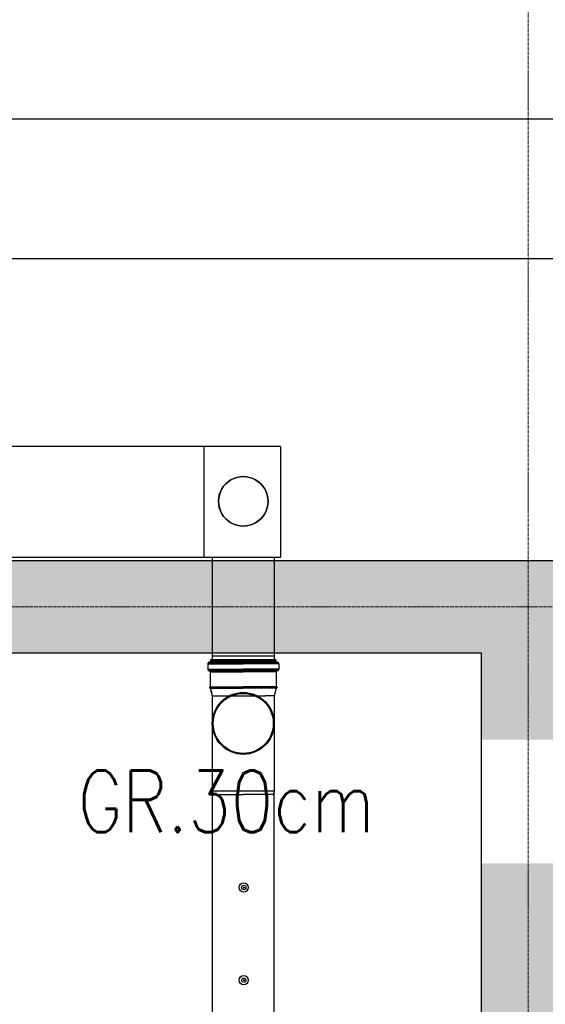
# Model space of a CAD drawing. Header units: millimetres. Extents: x -374129 to 1163271, y -112652 to 695637.
# Tile 89 of 256: x 36498 to 38196, y -35126 to -31942. Entities that reach past the tile are written whole.
import ezdxf
from ezdxf import colors
from ezdxf.entities.mleader import LeaderData, LeaderLine
from ezdxf.math import Vec2, Vec3

# ---------------------------------------------------------------- set-up
doc = ezdxf.new("R2010")
doc.units = ezdxf.units.MM
doc.linetypes.add('ACAD_ISO04W100', pattern=[30, 24, -3, 0, -3])
for name, color, linetype in [('KRT_kreskowanie', 252, 'Continuous'), ('KRT_opisy', 146, 'Continuous'), ('KRT_sciany', 2, 'Continuous'), ('KRT_technologia', 30, 'Continuous')]:
    doc.layers.add(name, color=color, linetype=linetype)
doc.layers.add('KRT_osie', color=55, linetype='ACAD_ISO04W100', lineweight=18)
doc.styles.add('WYMIAR', font='romans.shx', dxfattribs={"width": 0.8})

# ---------------------------------------------------------------- blocks, each defined once
blk = doc.blocks.new('IS_KAO_trójnik_200_góra')
at = {"layer": 'KRT_technologia', "linetype": 'Continuous', "transparency": 33554687}
for p, q in [((34910.88, 13526.05), (34909.2, 13526.05)), ((34909.2, 13526.05), (34909.2, 13514.58)), ((34910.88, 13526.05), (34910.88, 13514.58)), ((34869.72, 13524.58), (34868.63, 13524.29)), ((34868.63, 13524.29), (34868.63, 13514.58)), ((34897.28, 13524.58), (34869.72, 13524.58)), ((34869.72, 13504.58), (34869.72, 13524.58)), ((34900.61, 13524.58), (34897.28, 13524.58)), ((34903.02, 13525.22), (34900.61, 13524.58)), ((34900.61, 13524.58), (34900.61, 13507.41)), ((34903.02, 13525.22), (34901.38, 13524.78)), ((34903.05, 13525.07), (34903.05, 13514.58)), ((34903.07, 13525.27), (34903.12, 13525.45)), ((34903.14, 13525.32), (34903.14, 13514.58)), ((34903.29, 13525.51), (34903.19, 13525.51)), ((34903.34, 13525.32), (34903.34, 13514.58)), ((34903.41, 13525.29), (34903.36, 13525.45)), ((34903.43, 13525.08), (34903.43, 13514.58)), ((34908.29, 13525.23), (34903.48, 13525.23)), ((34908.29, 13525.23), (34908.29, 13514.58)), ((34908.54, 13525.16), (34908.54, 13514.58)), ((34908.83, 13525.74), (34908.83, 13514.58)), ((34911.25, 13525.74), (34911.25, 13514.58)), ((34911.43, 13525.55), (34911.43, 13525.47)), ((34911.55, 13525.07), (34911.55, 13514.58)), ((34912.15, 13525.14), (34911.79, 13525.14)), ((34911.79, 13525.14), (34911.79, 13514.58)), ((34912.15, 13525.07), (34912.15, 13514.58)), ((34912.22, 13514.58), (34912.22, 13525.07)), ((34868.63, 13504.87), (34868.63, 13514.58)), ((34903.05, 13504.09), (34903.05, 13514.58)), ((34903.14, 13503.84), (34903.14, 13514.58)), ((34903.34, 13503.84), (34903.34, 13514.58)), ((34903.43, 13504.08), (34903.43, 13514.58)), ((34908.29, 13503.92), (34908.29, 13514.58)), ((34908.54, 13504), (34908.54, 13514.58)), ((34908.83, 13503.42), (34908.83, 13514.58)), ((34909.2, 13503.11), (34909.2, 13514.58)), ((34910.88, 13503.11), (34910.88, 13514.58)), ((34911.25, 13503.42), (34911.25, 13514.58)), ((34911.55, 13504.09), (34911.55, 13514.58)), ((34911.79, 13504.01), (34911.79, 13514.58)), ((34912.15, 13504.09), (34912.15, 13514.58)), ((34912.22, 13514.58), (34912.22, 13504.09)), ((34900.61, 13504.58), (34900.61, 13507.41)), ((34869.72, 13504.58), (34868.63, 13504.87)), ((34897.28, 13504.58), (34869.72, 13504.58)), ((34900.61, 13504.58), (34897.28, 13504.58)), ((34903.02, 13503.93), (34900.61, 13504.58)), ((34903.07, 13503.88), (34903.12, 13503.7)), ((34903.29, 13503.65), (34903.19, 13503.65)), ((34903.41, 13503.87), (34903.36, 13503.7)), ((34908.29, 13503.92), (34903.48, 13503.92)), ((34911.43, 13503.6), (34911.43, 13503.68)), ((34912.15, 13504.01), (34911.79, 13504.01)), ((34910.88, 13503.11), (34909.2, 13503.11))]:
    blk.add_line(p, q, dxfattribs=at)
at = {"layer": 'KRT_technologia'}
for radius in [10, 9.7]:
    blk.add_circle((34891.65, 13514.58), radius, dxfattribs=at)
at = {"layer": 'KRT_technologia', "linetype": 'Continuous', "transparency": 33554687}
for centre, radius, start, end in [((34909.2, 13525.51), 0.545, 90, 174.2608), ((34910.88, 13525.51), 0.545, 5, 90), ((34903, 13525.29), 0.0727, 285, 345), ((34903.19, 13525.43), 0.0727, 90, 165), ((34903.29, 13525.43), 0.0727, 15, 90), ((34903.48, 13525.31), 0.0727, 195, 270), ((34908.29, 13525.6), 0.364, 270, 354.2608), ((34911.79, 13525.51), 0.364, 185, 270), ((34912.15, 13525.07), 0.0727, 0, 90), ((34903, 13503.86), 0.0727, 15, 75), ((34903.19, 13503.72), 0.0727, 195, 270), ((34903.29, 13503.72), 0.0727, 270, 345), ((34903.48, 13503.85), 0.0727, 90, 165), ((34908.29, 13503.56), 0.364, 5.7392, 90), ((34909.2, 13503.65), 0.545, 185.7392, 270), ((34910.88, 13503.65), 0.545, 270, 355), ((34911.79, 13503.65), 0.364, 90, 175), ((34912.15, 13504.09), 0.0727, 270, 0)]:
    blk.add_arc(centre, radius, start, end, dxfattribs=at)
blk = doc.blocks.new('sys napowietrzania')
at = {"layer": 'KRT_technologia', "linetype": 'ByBlock', "lineweight": -2, "extrusion": (-1.22465e-16, -2.46519e-32, -1)}
for p, q in [((41937.69, -176.76, 904.27), (36431.69, -176.76, 904.27)), ((36431.69, -626.76, 904.27), (41937.69, -626.76, 904.27))]:
    blk.add_line(p, q, dxfattribs=at)
at = {"layer": 'KRT_technologia', "linetype": 'ByBlock', "lineweight": -2}
for p, q in [((38359.9, -1234.26, -2050), (36666.17, -1234.26, -2050)), ((36134.98, -1592.96, -2261.25), (38361.59, -1592.96, -2314.86)), ((38139.98, -1911.66, -3395.12), (38339.98, -1911.66, -3395.12))]:
    blk.add_line(p, q, dxfattribs=at)
at = {"layer": 'KRT_technologia', "linetype": 'Continuous', "lineweight": -2, "extrusion": (3.06162e-16, -1, 1.04899e-15)}
blk.add_line((38113.2, -1592.96, -1785.14), (38113.2, -1234.26, -1785.14), dxfattribs=at)
at = {"layer": 'KRT_technologia', "linetype": 'ByBlock', "lineweight": -2, "extrusion": (1.22465e-16, -2.46519e-32, -1)}
blk.add_line((38359.9, -1234.26, -2050), (38359.9, -1592.96, -2050), dxfattribs=at)
at = {"layer": 'KRT_technologia'}
for p, q in [((38139.9, -1592.96, -3813.29), (38139.98, -1924.16, -4802.42)), ((38339.9, -1592.96, -3813.29), (38339.9, -1924.16, -4740.24))]:
    blk.add_line(p, q, dxfattribs=at)
at = {"layer": 'KRT_technologia', "linetype": 'Continuous', "transparency": 33554687, "elevation": -3395.12}
blk.add_lwpolyline([(38339.98, -12485.01), (38339.98, -10582.71), (38339.98, -2349.21), (38139.98, -2349.21), (38139.98, -10582.71), (38139.98, -12485.01), (38239.98, -12485.01), (38339.98, -12485.01), (38336.81, -12495.38), (38239.98, -12495.38), (38143.14, -12495.38), (38139.98, -12485.01)], dxfattribs=at)
at = {"layer": 'KRT_technologia'}
for centre, radius in [((38241.32, -2660.34, -3395.12), 15), ((38241.32, -2660.34, -3395.12), 7), ((38241.32, -2660.34, -3395.12), 1.5), ((38241.32, -2960.34, -3395.12), 15), ((38241.32, -2960.34, -3395.12), 7), ((38241.32, -2960.34, -3395.12), 1.5)]:
    blk.add_circle(centre, radius, dxfattribs=at)
at = {"layer": 'KRT_technologia', "linetype": 'Continuous', "lineweight": -3}
for centre, major_axis in [((38239.9, -1411.89, -2732.5), (80, 0)), ((38239.9, -1411.89, -2050), (80, 0)), ((38239.9, -1411.89, -2732.5), (-80, 0)), ((38239.9, -1411.89, -2050), (-80, 0))]:
    blk.add_ellipse(centre, major_axis=major_axis, ratio=1, start_param=0, end_param=3.1415927, dxfattribs=at)
at = {"layer": 'KRT_technologia', "linetype": 'Continuous', "lineweight": -3, "extrusion": (-4.39993e-13, 1.46617e-13, -1)}
for major_axis in [(0, -80), (0, 80)]:
    blk.add_ellipse((38239.9, -1411.89, -3395.12), major_axis=major_axis, ratio=1, start_param=0, end_param=3.1415927, dxfattribs=at)
at = {"layer": 'KRT_technologia', "xscale": 10, "yscale": 10, "zscale": 10, "rotation": 90}
blk.add_blockref('IS_KAO_trójnik_200_góra', (173385.75, -351046.37, -3395.12), dxfattribs=at)

msp = doc.modelspace()

# ---------------------------------------------------------------- hatches: boundary and pattern name
at = {"layer": 'KRT_kreskowanie'}
h = msp.add_hatch(dxfattribs=at)
h.set_pattern_fill('ANSI33', color=256, scale=20, style=0)
h.set_pattern_definition([(45, (-1e-05, 3009.36), (-89.80256, 89.80256), []), (45, (89.8, 3009.36), (-89.80256, 89.80256), [63.5, -31.75])])
h.paths.add_polyline_path([(38290, -33690.64), (19090, -33690.64), (19090, -46990.64), (19390, -46990.64), (19390, -33990.64), (25390, -33990.64), (25390, -46990.64), (25690, -46990.64), (25690, -33990.64), (31690, -33990.64), (31690, -46990.64), (31990, -46990.64), (31990, -33990.64), (37990, -33990.64), (37990, -46990.64), (38290, -46990.64)])
h.paths.add_polyline_path([(51230, -33990.64), (57230, -33990.64), (57230, -46990.64), (57530, -46990.64), (57530, -33690.64), (38330, -33690.64), (38330, -46990.64), (38630, -46990.64), (38630, -33990.64), (44630, -33990.64), (44630, -46990.64), (44930, -46990.64), (44930, -33990.64), (50930, -33990.64), (50930, -46990.64), (51230, -46990.64)])
h.paths.add_polyline_path([(70470, -33690.64), (57570, -33690.64), (57570, -46990.64), (57870, -46990.64), (57870, -33990.64), (63870, -33990.64), (63870, -46990.64), (64170, -46990.64), (64170, -33990.64), (70170, -33990.64), (70170, -46990.64), (70470, -46990.64)])

# ---------------------------------------------------------------- linework, layer by layer
at = {"layer": 'KRT_osie', "ltscale": 0.5}
msp.add_line((-5554.82, -33840.64), (73659.31, -33840.64), dxfattribs=at)
at = {"layer": 'KRT_sciany'}
for p, q in [((19090, -33690.64), (38290, -33690.64)), ((37990, -33990.64), (31990, -33990.64))]:
    msp.add_line(p, q, dxfattribs=at)

# ---------------------------------------------------------------- next in the draw order: leaders
at = {"layer": 'KRT_opisy', "color": 1}
ml = msp.add_multileader_mtext('Standard', dxfattribs=at)
ml.set_content('{\\C2;POZ.2.2a ŚCIANA ŻELBETOWA  GR.30cm}', color=1, style='WYMIAR')
ml.set_leader_properties()
ml.build(insert=Vec2(0, 0))
ml.multileader.update_dxf_attribs({"text_right_attachment_type": 6, "dogleg_length": 0.36, "arrow_head_size": 200, "scale": 100})
ctx = ml.context
ctx.base_point, ctx.scale, ctx.char_height, ctx.arrow_head_size, ctx.landing_gap_size, ctx.plane_origin = Vec3(33323.63, -34469.6), 100, 200, 200, 9, Vec3(5802.66, -112771.57)
ctx.right_attachment = 6
notes = []
notes.append((ctx, [(0, (1, 1, 0), (33287.63, -34469.6), (1, 0), 36, [(1, [(32911.06, -33990.64)], 0, [])])]))
ctx.mtext.insert, ctx.mtext.width, ctx.mtext.defined_height, ctx.mtext.flow_direction = Vec3(33332.63, -34369.6), 4990.5383, 1534.23, 5
ctx.mtext.has_bg_fill, ctx.mtext.bg_color, ctx.mtext.bg_scale_factor, ctx.mtext.bg_transparency, ctx.mtext.use_window_bg_color = 1, -1027028792, 1.5, 0, 1
for ctx, leaders in notes:
    for number, flags, end, landing, length, lines in leaders:
        leader = LeaderData()
        leader.index, (leader.has_last_leader_line, leader.has_dogleg_vector, leader.attachment_direction) = number, flags
        leader.last_leader_point, leader.dogleg_vector, leader.dogleg_length = Vec3(end), Vec3(landing), length
        for number, points, colour, breaks in lines:
            line = LeaderLine()
            line.index, line.vertices, line.color, line.breaks = number, Vec3.list(points), colors.encode_raw_color(colour), breaks
            leader.lines.append(line)
        ctx.leaders.append(leader)

# ---------------------------------------------------------------- next in the draw order: linework, layer by layer
at = {"layer": 'KRT_osie', "ltscale": 0.5}
msp.add_line((38140, -27801.99), (38140, -48285.63), dxfattribs=at)
at = {"layer": 'KRT_sciany'}
msp.add_line((37990, -46990.64), (37990, -33990.64), dxfattribs=at)

# ---------------------------------------------------------------- next in the draw order: block references
msp.add_blockref('sys napowietrzania', (-1019.98, -32087.66, 3070))

# ---------------------------------------------------------------- next in the draw order: leaders
at = {"layer": 'KRT_opisy', "color": 1}
ml = msp.add_multileader_mtext('Standard', dxfattribs=at)
ml.set_content('\\C54;SZAFA AKPIA -DOKŁADNE WYMIARY W TRAKCIE DOBORU I ROZMIESZCZENIA ELEMENTÓW AUTOMATYKI PO UWZGLĘDNIENIU RZECZYWISTYCH POTRZEB MONTAŻOWYCH', style='WYMIAR')
ml.set_leader_properties(color=1)
ml.build(insert=Vec2(0, 0))
ml.multileader.update_dxf_attribs({"text_right_attachment_type": 6, "dogleg_length": 0.36, "arrow_head_size": 200, "scale": 100})
ctx = ml.context
ctx.base_point, ctx.scale, ctx.char_height, ctx.arrow_head_size, ctx.landing_gap_size, ctx.plane_origin = Vec3(32699.33, -27661.99), 100, 200, 200, 9, Vec3(4731.61, -111551.57)
ctx.right_attachment = 6
notes = []
notes.append((ctx, [(0, (1, 1, 0), (32663.33, -27661.99), (1, 0), 36, [(1, [(31840, -32770.64)], 0, [])])]))
ctx.mtext.insert, ctx.mtext.width, ctx.mtext.defined_height, ctx.mtext.flow_direction = Vec3(32708.33, -27561.99), 5517.2638, 1534.23, 5
ctx.mtext.has_bg_fill, ctx.mtext.bg_color, ctx.mtext.bg_scale_factor, ctx.mtext.bg_transparency, ctx.mtext.use_window_bg_color = 1, -1027028792, 1.5, 0, 1
for ctx, leaders in notes:
    for number, flags, end, landing, length, lines in leaders:
        leader = LeaderData()
        leader.index, (leader.has_last_leader_line, leader.has_dogleg_vector, leader.attachment_direction) = number, flags
        leader.last_leader_point, leader.dogleg_vector, leader.dogleg_length = Vec3(end), Vec3(landing), length
        for number, points, colour, breaks in lines:
            line = LeaderLine()
            line.index, line.vertices, line.color, line.breaks = number, Vec3.list(points), colors.encode_raw_color(colour), breaks
            leader.lines.append(line)
        ctx.leaders.append(leader)

doc.saveas('drawing.dxf')
